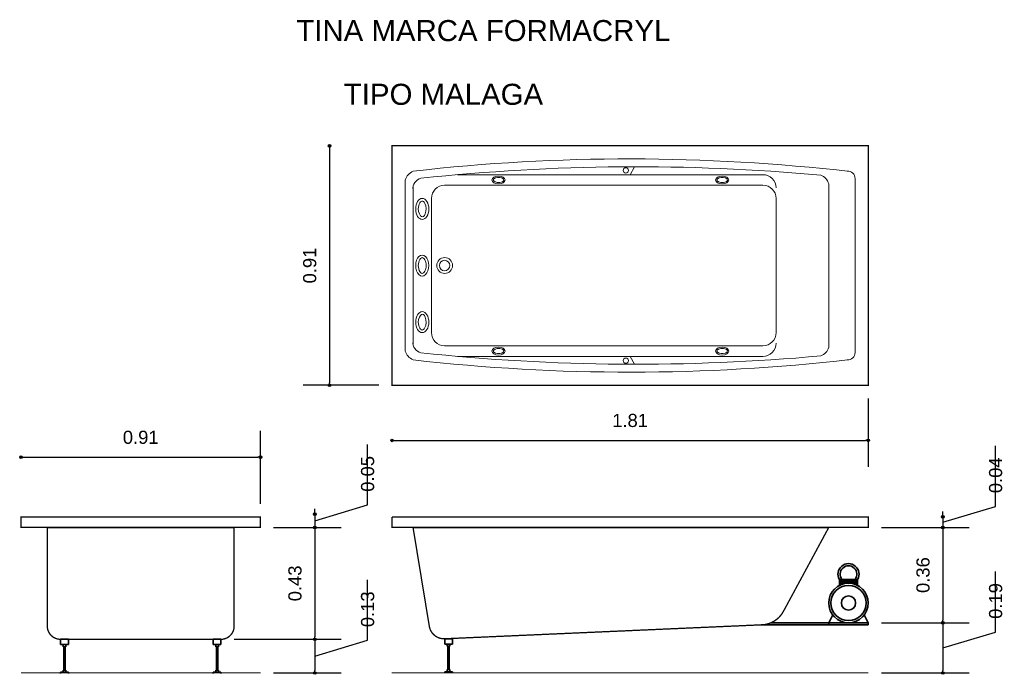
# Model space of a CAD drawing. Extents: x 169.99 to 173.73, y 181.73 to 184.22.
import ezdxf

# ---------------------------------------------------------------- set-up
doc = ezdxf.new("R2010")
doc.units = 0
doc.header["$MEASUREMENT"] = 0
doc.layers.add('CONTORNO', color=170, linetype='Continuous', lineweight=15)
for name, color, linetype, lineweight, plot in [('cotas', 3, 'Continuous', 13, False), ('muebles', 2, 'Continuous', 18, False), ('rotulos', 1, 'Continuous', 25, False), ('TRAZO', 7, 'Continuous', 35, False)]:
    doc.layers.add(name, color=color, linetype=linetype, lineweight=lineweight, plot=plot)
doc.styles.add('cotas', font='ARIAL.TTF')
doc.styles.add('rotulo', font='swissko.ttf')
doc.dimstyles.new('ISO-25', dxfattribs={"dimtxt": 2.4, "dimasz": 1, "dimexe": 1.25, "dimexo": 0.625, "dimtad": 1, "dimrnd": 0.0215, "dimtxsty": 'cotas', "dimblk": 'ORIGIN2', "dimcen": 1, "dimazin": 0, "dimtfac": 1, "dimtmove": 0, "dimatfit": 3, "dimldrblk": 'ORIGIN2', "dimfxl": 0, "dimlwe": 0, "dimarcsym": 0})

# ---------------------------------------------------------------- blocks, each defined once
blk = doc.blocks.new('_Origin2')
at = {"color": 0, "lineweight": -2}
blk.add_line((-0.5, 0), (-1, 0), dxfattribs=at)
for radius in [0.5, 0.25]:
    blk.add_circle((0, 0), radius, dxfattribs=at)
blk = doc.blocks.new('*D8')
at = {"color": 0, "linetype": 'ByBlock'}
for p, q in [((171.1703, 183.7304), (171.1703, 182.8404)), ((171.3573, 182.8304), (171.0703, 182.8304))]:
    blk.add_line(p, q, dxfattribs=at)
at = {"layer": 'Defpoints', "color": 0, "linetype": 'ByBlock'}
for p in [(171.4073, 183.7404), (171.1703, 182.8304), (171.4073, 182.8304)]:
    blk.add_point(p, dxfattribs=at)
at = {"color": 0, "linetype": 'ByBlock', "xscale": 0.01, "yscale": 0.01, "zscale": 0.01}
for p, rotation in [((171.1703, 183.7404), 90), ((171.1703, 182.8304), 270)]:
    blk.add_blockref('_Origin2', p, dxfattribs=dict(at, rotation=rotation))
at = {"color": 0, "linetype": 'ByBlock', "insert": (171.0948, 183.2854), "char_height": 0.05, "attachment_point": 5, "rotation": 90, "style": 'cotas'}
blk.add_mtext('0.91', dxfattribs=at)
blk = doc.blocks.new('*D9')
at = {"color": 0, "linetype": 'ByBlock'}
for p, q in [((173.2173, 182.7804), (173.2173, 182.5211)), ((171.4173, 182.6211), (173.2073, 182.6211))]:
    blk.add_line(p, q, dxfattribs=at)
at = {"layer": 'Defpoints', "color": 0, "linetype": 'ByBlock'}
for p in [(171.4073, 182.8304), (173.2173, 182.8304), (173.2173, 182.6211)]:
    blk.add_point(p, dxfattribs=at)
at = {"color": 0, "linetype": 'ByBlock', "xscale": 0.01, "yscale": 0.01, "zscale": 0.01, "rotation": 180}
blk.add_blockref('_Origin2', (171.4073, 182.6211), dxfattribs=at)
at = {"color": 0, "linetype": 'ByBlock', "xscale": 0.01, "yscale": 0.01, "zscale": 0.01}
blk.add_blockref('_Origin2', (173.2173, 182.6211), dxfattribs=at)
at = {"color": 0, "linetype": 'ByBlock', "insert": (172.3123, 182.6966), "char_height": 0.05, "attachment_point": 5, "style": 'cotas'}
blk.add_mtext('1.81', dxfattribs=at)
blk = doc.blocks.new('*D7')
at = {"color": 0, "linetype": 'ByBlock'}
for p, q in [((170.9073, 182.3804), (170.9073, 182.6571)), ((170.0073, 182.5571), (170.8973, 182.5571))]:
    blk.add_line(p, q, dxfattribs=at)
at = {"layer": 'Defpoints', "color": 0, "linetype": 'ByBlock'}
for p in [(170.9073, 182.5571), (169.9973, 182.3304), (170.9073, 182.3304)]:
    blk.add_point(p, dxfattribs=at)
at = {"color": 0, "linetype": 'ByBlock', "xscale": 0.01, "yscale": 0.01, "zscale": 0.01, "rotation": 180}
blk.add_blockref('_Origin2', (169.9973, 182.5571), dxfattribs=at)
at = {"color": 0, "linetype": 'ByBlock', "xscale": 0.01, "yscale": 0.01, "zscale": 0.01}
blk.add_blockref('_Origin2', (170.9073, 182.5571), dxfattribs=at)
at = {"color": 0, "linetype": 'ByBlock', "insert": (170.4523, 182.6326), "char_height": 0.05, "attachment_point": 5, "style": 'cotas'}
blk.add_mtext('0.91', dxfattribs=at)
blk = doc.blocks.new('*D3')
at = {"color": 0, "linetype": 'ByBlock'}
for p, q in [((171.3148, 181.8616), (171.3148, 182.0915)), ((171.1143, 181.8015), (171.3148, 181.8616)), ((171.1143, 181.8554), (171.1143, 181.7475)), ((170.9573, 181.7375), (171.2143, 181.7375))]:
    blk.add_line(p, q, dxfattribs=at)
at = {"layer": 'Defpoints', "color": 0, "linetype": 'ByBlock'}
for p in [(170.7573, 181.8654), (170.9073, 181.7375), (171.1143, 181.7375)]:
    blk.add_point(p, dxfattribs=at)
at = {"color": 0, "linetype": 'ByBlock', "xscale": 0.01, "yscale": 0.01, "zscale": 0.01}
for p, rotation in [((171.1143, 181.8654), 90), ((171.1143, 181.7375), 270)]:
    blk.add_blockref('_Origin2', p, dxfattribs=dict(at, rotation=rotation))
at = {"color": 0, "linetype": 'ByBlock', "insert": (171.3148, 181.9116), "char_height": 0.05, "attachment_point": 4, "rotation": 90, "style": 'cotas'}
blk.add_mtext('0.13', dxfattribs=at)
blk = doc.blocks.new('*D2')
at = {"color": 0, "linetype": 'ByBlock'}
for p, q in [((171.1143, 182.2804), (171.1143, 181.8754)), ((170.8073, 181.8654), (171.2143, 181.8654))]:
    blk.add_line(p, q, dxfattribs=at)
at = {"layer": 'Defpoints', "color": 0, "linetype": 'ByBlock'}
for p in [(170.9073, 182.2904), (170.7573, 181.8654), (171.1143, 181.8654)]:
    blk.add_point(p, dxfattribs=at)
at = {"color": 0, "linetype": 'ByBlock', "xscale": 0.01, "yscale": 0.01, "zscale": 0.01}
for p, rotation in [((171.1143, 182.2904), 90), ((171.1143, 181.8654), 270)]:
    blk.add_blockref('_Origin2', p, dxfattribs=dict(at, rotation=rotation))
at = {"color": 0, "linetype": 'ByBlock', "insert": (171.0387, 182.0779), "char_height": 0.05, "attachment_point": 5, "rotation": 90, "style": 'cotas'}
blk.add_mtext('0.43', dxfattribs=at)
blk = doc.blocks.new('*D1')
at = {"color": 0, "linetype": 'ByBlock'}
for p, q in [((171.3148, 182.3759), (171.3148, 182.6061)), ((171.1143, 182.3157), (171.3148, 182.3759)), ((171.1143, 182.351), (171.1143, 182.361)), ((171.1143, 182.341), (171.1143, 182.2904)), ((171.1143, 182.341), (171.1143, 182.2904)), ((170.9573, 182.2904), (171.2143, 182.2904)), ((171.1143, 182.2804), (171.1143, 182.2704))]:
    blk.add_line(p, q, dxfattribs=at)
at = {"layer": 'Defpoints', "color": 0, "linetype": 'ByBlock'}
for p in [(170.9941, 182.341), (170.9073, 182.2904), (171.1143, 182.2904)]:
    blk.add_point(p, dxfattribs=at)
at = {"color": 0, "linetype": 'ByBlock', "xscale": 0.01, "yscale": 0.01, "zscale": 0.01}
for p, rotation in [((171.1143, 182.341), 270), ((171.1143, 182.2904), 90)]:
    blk.add_blockref('_Origin2', p, dxfattribs=dict(at, rotation=rotation))
at = {"color": 0, "linetype": 'ByBlock', "insert": (171.3148, 182.4259), "char_height": 0.05, "attachment_point": 4, "rotation": 90, "style": 'cotas'}
blk.add_mtext('0.05', dxfattribs=at)
blk = doc.blocks.new('*D6')
at = {"color": 0, "linetype": 'ByBlock'}
for p, q in [((173.7017, 181.8931), (173.7017, 182.1231)), ((173.5012, 181.9184), (173.5012, 181.7475)), ((173.5012, 181.833), (173.7017, 181.8931)), ((173.2673, 181.7375), (173.6012, 181.7375))]:
    blk.add_line(p, q, dxfattribs=at)
at = {"layer": 'Defpoints', "color": 0, "linetype": 'ByBlock'}
for p in [(173.2173, 181.9284), (173.2173, 181.7375), (173.5012, 181.7375)]:
    blk.add_point(p, dxfattribs=at)
at = {"color": 0, "linetype": 'ByBlock', "xscale": 0.01, "yscale": 0.01, "zscale": 0.01}
for p, rotation in [((173.5012, 181.9284), 90), ((173.5012, 181.7375), 270)]:
    blk.add_blockref('_Origin2', p, dxfattribs=dict(at, rotation=rotation))
at = {"color": 0, "linetype": 'ByBlock', "insert": (173.7017, 181.9431), "char_height": 0.05, "attachment_point": 4, "rotation": 90, "style": 'cotas'}
blk.add_mtext('0.19', dxfattribs=at)
blk = doc.blocks.new('*D5')
at = {"color": 0, "linetype": 'ByBlock'}
for p, q in [((173.5012, 182.2804), (173.5012, 181.9384)), ((173.2673, 181.9284), (173.6012, 181.9284))]:
    blk.add_line(p, q, dxfattribs=at)
at = {"layer": 'Defpoints', "color": 0, "linetype": 'ByBlock'}
for p in [(173.2173, 182.2904), (173.2173, 181.9284), (173.5012, 181.9284)]:
    blk.add_point(p, dxfattribs=at)
at = {"color": 0, "linetype": 'ByBlock', "xscale": 0.01, "yscale": 0.01, "zscale": 0.01}
for p, rotation in [((173.5012, 182.2904), 90), ((173.5012, 181.9284), 270)]:
    blk.add_blockref('_Origin2', p, dxfattribs=dict(at, rotation=rotation))
at = {"color": 0, "linetype": 'ByBlock', "insert": (173.4257, 182.1094), "char_height": 0.05, "attachment_point": 5, "rotation": 90, "style": 'cotas'}
blk.add_mtext('0.36', dxfattribs=at)
blk = doc.blocks.new('*D4')
at = {"color": 0, "linetype": 'ByBlock'}
for p, q in [((173.7017, 182.3706), (173.7017, 182.6002)), ((173.5012, 182.3104), (173.7017, 182.3706)), ((173.5012, 182.3404), (173.5012, 182.3504)), ((173.5012, 182.3304), (173.5012, 182.2904)), ((173.5012, 182.3304), (173.5012, 182.2904)), ((173.2673, 182.2904), (173.6012, 182.2904)), ((173.5012, 182.2804), (173.5012, 182.2704))]:
    blk.add_line(p, q, dxfattribs=at)
at = {"layer": 'Defpoints', "color": 0, "linetype": 'ByBlock'}
for p in [(173.2173, 182.3304), (173.2173, 182.2904), (173.5012, 182.2904)]:
    blk.add_point(p, dxfattribs=at)
at = {"color": 0, "linetype": 'ByBlock', "xscale": 0.01, "yscale": 0.01, "zscale": 0.01}
for p, rotation in [((173.5012, 182.3304), 270), ((173.5012, 182.2904), 90)]:
    blk.add_blockref('_Origin2', p, dxfattribs=dict(at, rotation=rotation))
at = {"color": 0, "linetype": 'ByBlock', "insert": (173.7017, 182.4206), "char_height": 0.05, "attachment_point": 4, "rotation": 90, "style": 'cotas'}
blk.add_mtext('0.04', dxfattribs=at)

msp = doc.modelspace()

# ---------------------------------------------------------------- linework, layer by layer
at = {"layer": 'CONTORNO'}
for p, q in [((170.9073, 181.7375), (169.9973, 181.7375)), ((173.2173, 181.7375), (171.4073, 181.7375))]:
    msp.add_line(p, q, dxfattribs=at)
at = {"layer": 'CONTORNO', "const_width": 0.005}
for points in [[(173.2173, 183.2854), (173.2173, 183.7404), (171.4073, 183.7404), (171.4073, 183.2854)], [(173.2173, 183.2854), (173.2173, 182.8304), (171.4073, 182.8304), (171.4073, 183.2854)]]:
    msp.add_lwpolyline(points, dxfattribs=at)
for points in [[(170.8073, 181.9154), (170.8073, 182.2904), (170.9073, 182.2904), (170.9073, 182.3304), (169.9973, 182.3304), (169.9973, 182.2904), (170.0973, 182.2904), (170.0973, 181.9154, 0.414214), (170.1473, 181.8654), (170.7573, 181.8654, 0.414214), (170.8073, 181.9154, -1)], [(171.4073, 182.3304), (173.2173, 182.3304), (173.2173, 182.2904), (173.0673, 182.2904), (172.895, 181.9716, -0.27166), (172.8105, 181.9204), (171.6076, 181.8675, -0.380254), (171.5491, 181.9151), (171.4873, 182.2904), (171.4073, 182.2904), (171.4073, 182.3304)]]:
    msp.add_lwpolyline(points, format="xyb", dxfattribs=at)
at = {"layer": 'muebles'}
for p, q in [((172.3123, 183.6304), (172.3293, 183.6604)), ((171.4573, 183.2854), (171.4573, 183.6102)), ((171.6564, 183.6304), (172.8173, 183.6304)), ((173.0673, 183.2854), (173.0673, 183.5958)), ((173.1673, 183.2854), (173.1673, 183.6169)), ((171.4873, 183.2854), (171.4873, 183.5834)), ((171.6073, 183.5904), (172.8173, 183.5904)), ((171.5573, 183.2854), (171.5573, 183.5404)), ((172.8673, 183.2854), (172.8673, 183.5404)), ((171.4573, 183.2854), (171.4573, 182.9606)), ((171.4873, 183.2854), (171.4873, 182.9874)), ((171.5573, 183.2854), (171.5573, 183.0304)), ((172.8673, 183.2854), (172.8673, 183.0304)), ((173.0673, 183.2854), (173.0673, 182.975)), ((173.1673, 183.2854), (173.1673, 182.9539)), ((171.6073, 182.9804), (172.8173, 182.9804)), ((171.6564, 182.9404), (172.8173, 182.9404)), ((172.3123, 182.9404), (172.3293, 182.9104))]:
    msp.add_line(p, q, dxfattribs=at)
for centre in [(172.296, 183.6468), (172.296, 182.924)]:
    msp.add_circle(centre, 0.01, dxfattribs=at)
for centre, radius, start, end in [((172.3123, 176.3673), 7.3232, 83.44594, 96.46844), ((171.5115, 183.5921), 0.0571, 115.0333, 161.5466), ((172.3373, 175.9277), 7.7328, 84.80627, 96.0872), ((173.1397, 183.6163), 0.0276, 358.8454, 94.9071), ((171.5263, 183.5786), 0.0393, 103.2019, 186.9907), ((172.8173, 183.5804), 0.05, 0, 90), ((173.0219, 183.5846), 0.0467, 13.8932, 70.791), ((171.6073, 183.5404), 0.05, 90, 180), ((172.8173, 183.5404), 0.05, 0, 90), ((171.6073, 183.2854), 0.03, 0, 180), ((171.6073, 183.2854), 0.02, 0, 180), ((171.6073, 183.2854), 0.03, 180, 0), ((171.6073, 183.2854), 0.02, 180, 0), ((171.5263, 182.9922), 0.0393, 173.0093, 256.7981), ((171.6073, 183.0304), 0.05, 180, 270), ((172.8173, 183.0304), 0.05, 270, 0), ((171.5115, 182.9787), 0.0571, 198.4534, 244.9667), ((172.8173, 182.9904), 0.05, 270, 0), ((173.0219, 182.9863), 0.0467, 289.209, 346.1068), ((172.3123, 190.2035), 7.3232, 263.53156, 276.55406), ((172.3373, 190.6432), 7.7328, 263.9128, 275.19373), ((173.1397, 182.9545), 0.0276, 265.0929, 1.1546)]:
    msp.add_arc(centre, radius, start, end, dxfattribs=at)
for centre, major_axis, ratio in [((171.8123, 183.6104), (-0.025, 0), 0.6), ((172.6623, 183.6104), (-0.025, 0), 0.6), ((171.5223, 183.5004), (0, 0.04), 0.625)]:
    msp.add_ellipse(centre, major_axis=major_axis, ratio=ratio, dxfattribs=at)
msp.add_ellipse((171.5223, 183.2854), major_axis=(0, 0.04), ratio=0.625, start_param=4.712389, end_param=7.853982, dxfattribs=at)
at = {"layer": 'muebles', "extrusion": (0, 0, -1)}
msp.add_ellipse((171.5223, 183.2854), major_axis=(0, -0.04), ratio=0.625, start_param=4.712389, end_param=7.853982, dxfattribs=at)
for centre, major_axis, ratio in [((171.5223, 183.0704), (0, -0.04), 0.625), ((171.8123, 182.9604), (-0.025, 0), 0.6), ((172.6623, 182.9604), (-0.025, 0), 0.6)]:
    msp.add_ellipse(centre, major_axis=major_axis, ratio=ratio, dxfattribs=at)
at = {"layer": 'muebles'}
for points, knots in [([(171.7923, 183.6104), (171.7923, 183.6084), (171.7941, 183.6055), (171.8037, 183.6009), (171.8109, 183.5999), (171.8338, 183.6031), (171.8377, 183.6129), (171.8152, 183.6219), (171.8001, 183.6197), (171.7929, 183.6133), (171.7923, 183.6117), (171.7923, 183.6104)], [0, 0, 0, 0, 0.900969, 0.900969, 1.801938, 1.801938, 4.127038, 4.127038, 5.689302, 5.689302, 6.283185, 6.283185, 6.283185, 6.283185]), ([(172.6423, 183.6104), (172.6423, 183.6084), (172.6441, 183.6055), (172.6537, 183.6009), (172.6609, 183.5999), (172.6838, 183.6031), (172.6877, 183.6129), (172.6652, 183.6219), (172.6501, 183.6197), (172.6429, 183.6133), (172.6423, 183.6117), (172.6423, 183.6104)], [0, 0, 0, 0, 0.900969, 0.900969, 1.801938, 1.801938, 4.127038, 4.127038, 5.689302, 5.689302, 6.283185, 6.283185, 6.283185, 6.283185]), ([(171.5223, 183.5304), (171.5199, 183.5304), (171.5165, 183.5288), (171.5098, 183.5181), (171.5073, 183.5094), (171.5073, 183.4861), (171.5146, 183.4734), (171.5242, 183.4688), (171.5293, 183.471), (171.5386, 183.4934), (171.5378, 183.5116), (171.529, 183.5282), (171.5249, 183.5304), (171.5223, 183.5304)], [0, 0, 0, 0, 0.783214, 0.783214, 1.566428, 1.566428, 2.84792, 2.84792, 4.129413, 4.129413, 5.410905, 5.410905, 6.283185, 6.283185, 6.283185, 6.283185]), ([(171.537, 183.2854), (171.5369, 183.2932), (171.5354, 183.3011), (171.529, 183.3132), (171.5249, 183.3154), (171.5223, 183.3154), (171.5199, 183.3154), (171.5165, 183.3138), (171.5098, 183.3031), (171.5073, 183.2944), (171.5073, 183.2855), (171.5073, 183.2855), (171.5073, 183.2854)], [4.712938, 4.712938, 4.712938, 4.712938, 5.410905, 5.410905, 6.283185, 6.283185, 6.283185, 7.0664, 7.0664, 7.849614, 7.849614, 7.853983, 7.853983, 7.853983, 7.853983]), ([(171.537, 183.2854), (171.5369, 183.2776), (171.5354, 183.2697), (171.529, 183.2576), (171.5249, 183.2554), (171.5223, 183.2554), (171.5199, 183.2554), (171.5165, 183.257), (171.5098, 183.2678), (171.5073, 183.2765), (171.5073, 183.2853), (171.5073, 183.2854), (171.5073, 183.2854)], [4.712938, 4.712938, 4.712938, 4.712938, 5.410905, 5.410905, 6.283185, 6.283185, 6.283185, 7.0664, 7.0664, 7.849614, 7.849614, 7.853983, 7.853983, 7.853983, 7.853983]), ([(171.5223, 183.0404), (171.5199, 183.0404), (171.5165, 183.042), (171.5098, 183.0528), (171.5073, 183.0615), (171.5073, 183.0847), (171.5146, 183.0974), (171.5242, 183.102), (171.5293, 183.0999), (171.5386, 183.0774), (171.5378, 183.0593), (171.529, 183.0426), (171.5249, 183.0404), (171.5223, 183.0404)], [0, 0, 0, 0, 0.783214, 0.783214, 1.566428, 1.566428, 2.84792, 2.84792, 4.129413, 4.129413, 5.410905, 5.410905, 6.283185, 6.283185, 6.283185, 6.283185]), ([(171.7923, 182.9604), (171.7923, 182.9624), (171.7941, 182.9654), (171.8037, 182.9699), (171.8109, 182.971), (171.8338, 182.9677), (171.8377, 182.9579), (171.8152, 182.949), (171.8001, 182.9511), (171.7929, 182.9575), (171.7923, 182.9591), (171.7923, 182.9604)], [0, 0, 0, 0, 0.900969, 0.900969, 1.801938, 1.801938, 4.127038, 4.127038, 5.689302, 5.689302, 6.283185, 6.283185, 6.283185, 6.283185]), ([(172.6423, 182.9604), (172.6423, 182.9624), (172.6441, 182.9654), (172.6537, 182.9699), (172.6609, 182.971), (172.6838, 182.9677), (172.6877, 182.9579), (172.6652, 182.949), (172.6501, 182.9511), (172.6429, 182.9575), (172.6423, 182.9591), (172.6423, 182.9604)], [0, 0, 0, 0, 0.900969, 0.900969, 1.801938, 1.801938, 4.127038, 4.127038, 5.689302, 5.689302, 6.283185, 6.283185, 6.283185, 6.283185])]:
    msp.add_open_spline(points, degree=3, knots=knots, dxfattribs=at)
at = {"layer": 'TRAZO'}
for p, q in [((170.0973, 182.2904), (170.8073, 182.2904)), ((171.4873, 182.2904), (173.0673, 182.2904)), ((173.1077, 182.0929), (173.1769, 182.0929)), ((173.1077, 182.0929), (173.1077, 182.0699)), ((173.1139, 182.0929), (173.1139, 182.0727)), ((173.1139, 182.0929), (173.1139, 182.0727)), ((173.1199, 182.0929), (173.1199, 182.075)), ((173.1259, 182.0929), (173.1259, 182.0766)), ((173.1319, 182.0929), (173.1319, 182.0777)), ((173.1379, 182.0929), (173.1379, 182.0783)), ((173.1379, 182.0929), (173.1379, 182.0783)), ((173.1439, 182.0929), (173.1439, 182.0784)), ((173.1499, 182.0929), (173.1499, 182.078)), ((173.1559, 182.0929), (173.1559, 182.0772)), ((173.1619, 182.0929), (173.1619, 182.0758)), ((173.1679, 182.0929), (173.1679, 182.0739)), ((173.1739, 182.0929), (173.1739, 182.0714)), ((173.1769, 182.0929), (173.1769, 182.0699)), ((173.0673, 181.9284), (173.0828, 181.9578)), ((173.2173, 181.9284), (173.2018, 181.9578)), ((172.8105, 181.9204), (173.2173, 181.9204)), ((172.8478, 181.9284), (173.2173, 181.9284)), ((173.0673, 181.9284), (173.0673, 181.9204)), ((173.2173, 181.9284), (173.2173, 181.9204)), ((170.1773, 181.8654), (170.1473, 181.8654)), ((170.1473, 181.8454), (170.1473, 181.8654)), ((170.1773, 181.8454), (170.1473, 181.8454)), ((170.1573, 181.8374), (170.1573, 181.8454)), ((170.1673, 181.8374), (170.1573, 181.8374)), ((170.1598, 181.7484), (170.1598, 181.8374)), ((170.1648, 181.7484), (170.1648, 181.8374)), ((170.1673, 181.8374), (170.1673, 181.8454)), ((170.1773, 181.8454), (170.1773, 181.8654)), ((170.7273, 181.8454), (170.7273, 181.8654)), ((170.7573, 181.8654), (170.7273, 181.8654)), ((170.7573, 181.8454), (170.7273, 181.8454)), ((170.7373, 181.8374), (170.7373, 181.8454)), ((170.7473, 181.8374), (170.7373, 181.8374)), ((170.7398, 181.7484), (170.7398, 181.8374)), ((170.7448, 181.7484), (170.7448, 181.8374)), ((170.7473, 181.8374), (170.7473, 181.8454)), ((170.7573, 181.8454), (170.7573, 181.8654)), ((171.6376, 181.8675), (171.6076, 181.8675)), ((171.6076, 181.8475), (171.6076, 181.8675)), ((171.6376, 181.8475), (171.6076, 181.8475)), ((171.6176, 181.8395), (171.6176, 181.8475)), ((171.6276, 181.8395), (171.6176, 181.8395)), ((171.6201, 181.7505), (171.6201, 181.8395)), ((171.6251, 181.7505), (171.6251, 181.8395)), ((171.6276, 181.8395), (171.6276, 181.8475)), ((171.6376, 181.8475), (171.6376, 181.8675)), ((170.1473, 181.7354), (170.1473, 181.7404)), ((170.1773, 181.7404), (170.1473, 181.7404)), ((170.1673, 181.7484), (170.1573, 181.7484)), ((170.1573, 181.7404), (170.1573, 181.7484)), ((170.1673, 181.7404), (170.1673, 181.7484)), ((170.1773, 181.7354), (170.1773, 181.7404)), ((170.7573, 181.7404), (170.7273, 181.7404)), ((170.7273, 181.7354), (170.7273, 181.7404)), ((170.7373, 181.7404), (170.7373, 181.7484)), ((170.7473, 181.7484), (170.7373, 181.7484)), ((170.7473, 181.7404), (170.7473, 181.7484)), ((170.7573, 181.7354), (170.7573, 181.7404)), ((171.6076, 181.7375), (171.6076, 181.7425)), ((171.6376, 181.7425), (171.6076, 181.7425)), ((171.6276, 181.7505), (171.6176, 181.7505)), ((171.6176, 181.7425), (171.6176, 181.7505)), ((171.6276, 181.7425), (171.6276, 181.7505)), ((171.6376, 181.7375), (171.6376, 181.7425))]:
    msp.add_line(p, q, dxfattribs=at)
for radius in [0.075, 0.067, 0.027]:
    msp.add_circle((173.1423, 182.0034), radius, dxfattribs=at)
for radius, start, end in [(0.04, 330, 210), (0.032, 321.3178, 218.6822)]:
    msp.add_arc((173.1423, 182.1129), radius, start, end, dxfattribs=at)

# ---------------------------------------------------------------- texts
at = {"layer": 'rotulos', "style": 'rotulo'}
for s, p in [('TINA MARCA FORMACRYL', (171.0436, 184.1379)), ('TIPO MALAGA', (171.2242, 183.8959))]:
    msp.add_text(s, height=0.08, dxfattribs=at).set_placement(p)

# ---------------------------------------------------------------- dimensions: what is measured, and where the dimension line sits
at = {"layer": 'cotas'}
for base, p1, p2, picture, middle in [((171.1703, 182.8304), (171.4073, 183.7404), (171.4073, 182.8304), '*D8', (171.0948, 183.2854)), ((171.1143, 182.2904), (170.9941, 182.341), (170.9073, 182.2904), '*D1', (171.3148, 182.4259)), ((173.5012, 182.2904), (173.2173, 182.3304), (173.2173, 182.2904), '*D4', (173.7017, 182.4206)), ((171.114263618, 181.8654114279), (170.9072985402, 182.2904114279), (170.7572985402, 181.8654114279), '*D2', (171.0387179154, 182.0779114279)), ((173.5012, 181.9284), (173.2173, 182.2904), (173.2173, 181.9284), '*D5', (173.4257, 182.1094)), ((173.5012, 181.7375), (173.2173, 181.9284), (173.2173, 181.7375), '*D6', (173.7017, 181.9431)), ((171.1143, 181.7375), (170.7573, 181.8654), (170.9073, 181.7375), '*D3', (171.3148, 181.9116))]:
    dim = msp.add_linear_dim(base=base, p1=p1, p2=p2, angle=90, dimstyle='ISO-25', override={"dimtxt": 0.05, "dimasz": 0.01, "dimexe": 0.1, "dimexo": 0.05, "dimgap": 0.05, "dimrnd": 0.0005, "dimzin": 1, "dimblk1": 'Origin2', "dimblk2": 'Origin2', "dimsah": 1, "dimse1": 1, "dimtmove": 1}, dxfattribs=at)
    dim.commit()
    dim.dimension.update_dxf_attribs({"geometry": picture, "text_midpoint": middle})
for base, p1, p2, picture, middle in [((173.2173, 182.6211), (171.4073, 182.8304), (173.2173, 182.8304), '*D9', (172.3123, 182.6966)), ((170.9073, 182.5571), (169.9973, 182.3304), (170.9073, 182.3304), '*D7', (170.4523, 182.6326))]:
    dim = msp.add_linear_dim(base=base, p1=p1, p2=p2, dimstyle='ISO-25', override={"dimtxt": 0.05, "dimasz": 0.01, "dimexe": 0.1, "dimexo": 0.05, "dimgap": 0.05, "dimrnd": 0.0005, "dimzin": 1, "dimblk1": 'Origin2', "dimblk2": 'Origin2', "dimsah": 1, "dimse1": 1, "dimtmove": 1}, dxfattribs=at)
    dim.commit()
    dim.dimension.update_dxf_attribs({"geometry": picture, "text_midpoint": middle})

doc.saveas('drawing.dxf')
